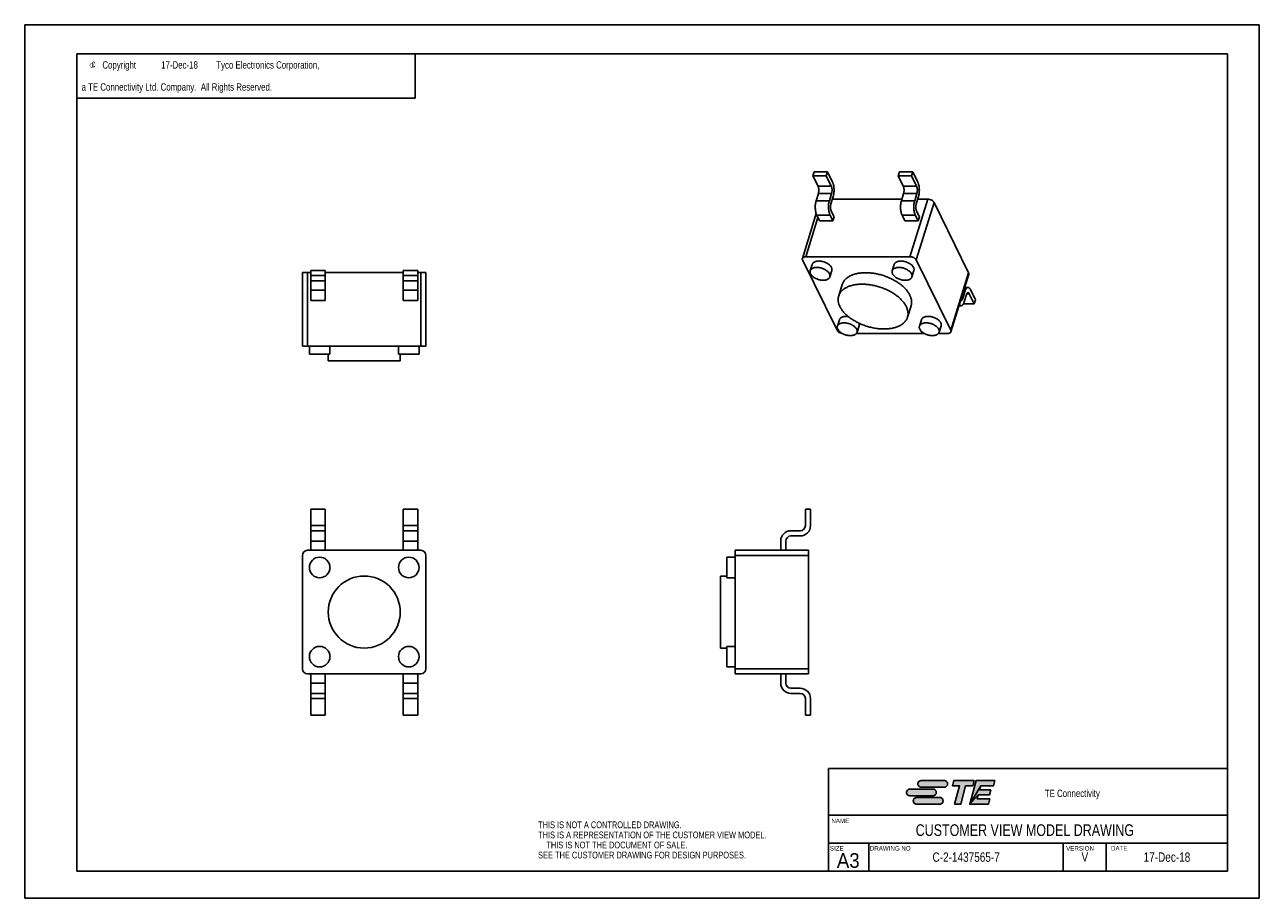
# Model space of a CAD drawing. Extents: x 0 to 420, y 0 to 297.
import ezdxf
from ezdxf.enums import TextEntityAlignment as Align

# ---------------------------------------------------------------- set-up
doc = ezdxf.new("R2010")
doc.units = 0
doc.header["$LTSCALE"] = 23.1
doc.layers.get('0').update_dxf_attribs({"linetype": 'CONTINUOUS'})
doc.layers.add('DRAFT_ENTITY', color=7, linetype='CONTINUOUS')
doc.styles.get("Standard").update_dxf_attribs({"font": 'txt', "width": 0.95})
doc.styles.add('TEXTSTYLE_1', font='gdt', dxfattribs={"width": 0.8})
doc.styles.add('TEXTSTYLE_2', font='txt', dxfattribs={"width": 0.8})

# ---------------------------------------------------------------- blocks, each defined once
blk = doc.blocks.new('TE_CONNECTIVITY_BL0', base_point=(315, 36))
at = {"linetype": 'CONTINUOUS'}
for points in [[(304.83, 40.02), (304.98, 40.02), (312.83, 40.02), (312.98, 40.02), (313.13, 39.99), (313.27, 39.94), (313.4, 39.87), (313.52, 39.79), (313.64, 39.69), (313.73, 39.58), (313.82, 39.45), (313.88, 39.32), (313.93, 39.18), (313.96, 39.03), (313.97, 38.88), (313.96, 38.74), (313.93, 38.59), (313.88, 38.45), (313.82, 38.31), (313.73, 38.19), (313.64, 38.08), (313.52, 37.98), (313.4, 37.9), (313.27, 37.83), (313.13, 37.78), (312.98, 37.75), (304.98, 37.74), (304.83, 37.75), (304.69, 37.78), (304.54, 37.83), (304.41, 37.9), (304.29, 37.98), (304.17, 38.08), (304.08, 38.19), (303.99, 38.31), (303.93, 38.45), (303.88, 38.59), (303.85, 38.74), (303.84, 38.88), (303.85, 39.03), (303.88, 39.18), (303.93, 39.32), (303.99, 39.45), (304.08, 39.58), (304.17, 39.69), (304.29, 39.79), (304.41, 39.87), (304.54, 39.94), (304.69, 39.99)], [(315.59, 38.22), (316.08, 40.02), (322.98, 40.02), (322.5, 38.22), (320.09, 38.22), (318.41, 31.98), (316.33, 31.98), (318.01, 38.22)], [(330.01, 40.02), (329.52, 38.22), (325.21, 38.22), (321.49, 31.98), (323.64, 40.02)], [(328.69, 36.83), (328.26, 35.22), (324.4, 35.22), (321.49, 31.98), (325.21, 38.22), (324.84, 36.83)], [(300.98, 37.13), (301.13, 37.14), (308.98, 37.14), (309.13, 37.13), (309.28, 37.1), (309.42, 37.05), (309.55, 36.99), (309.68, 36.9), (309.79, 36.81), (309.89, 36.69), (309.97, 36.57), (310.04, 36.44), (310.08, 36.3), (310.11, 36.15), (310.12, 36), (310.11, 35.85), (310.08, 35.7), (310.04, 35.56), (309.97, 35.43), (309.89, 35.31), (309.79, 35.19), (309.68, 35.1), (309.55, 35.01), (309.42, 34.95), (309.28, 34.9), (309.13, 34.87), (301.13, 34.86), (300.98, 34.87), (300.84, 34.9), (300.7, 34.95), (300.56, 35.01), (300.44, 35.1), (300.33, 35.19), (300.23, 35.31), (300.15, 35.43), (300.08, 35.56), (300.03, 35.7), (300, 35.85), (299.99, 36), (300, 36.15), (300.03, 36.3), (300.08, 36.44), (300.15, 36.57), (300.23, 36.69), (300.33, 36.81), (300.44, 36.9), (300.56, 36.99), (300.7, 37.05), (300.84, 37.1)], [(303.3, 34.25), (303.44, 34.26), (311.29, 34.26), (311.44, 34.25), (311.59, 34.22), (311.73, 34.17), (311.86, 34.1), (311.99, 34.02), (312.1, 33.92), (312.2, 33.81), (312.28, 33.69), (312.35, 33.55), (312.39, 33.41), (312.42, 33.26), (312.43, 33.12), (312.42, 32.97), (312.39, 32.82), (312.35, 32.68), (312.28, 32.55), (312.2, 32.42), (312.1, 32.31), (311.99, 32.21), (311.86, 32.13), (311.73, 32.06), (311.59, 32.01), (311.44, 31.98), (303.44, 31.98), (303.3, 31.98), (303.15, 32.01), (303.01, 32.06), (302.87, 32.13), (302.75, 32.21), (302.64, 32.31), (302.54, 32.42), (302.46, 32.55), (302.39, 32.68), (302.34, 32.82), (302.31, 32.97), (302.3, 33.12), (302.31, 33.26), (302.34, 33.41), (302.39, 33.55), (302.46, 33.69), (302.54, 33.81), (302.64, 33.92), (302.75, 34.02), (302.87, 34.1), (303.01, 34.17), (303.15, 34.22)], [(328.33, 33.78), (327.85, 31.98), (321.49, 31.98), (324.4, 35.22), (324.02, 33.78)]]:
    blk.add_hatch(color=2, dxfattribs=at).paths.add_polyline_path(points)
at = {"color": 2, "linetype": 'CONTINUOUS'}
for p, q in [((312.83, 40.02), (304.98, 40.02)), ((316.08, 40.02), (315.59, 38.22)), ((315.59, 38.22), (318.01, 38.22)), ((322.98, 40.02), (316.08, 40.02)), ((318.01, 38.22), (316.33, 31.98)), ((318.41, 31.98), (320.09, 38.22)), ((320.09, 38.22), (322.5, 38.22)), ((323.64, 40.02), (321.49, 31.98)), ((322.5, 38.22), (322.98, 40.02)), ((330.01, 40.02), (323.64, 40.02)), ((324.84, 36.83), (325.21, 38.22)), ((325.21, 38.22), (329.52, 38.22)), ((329.52, 38.22), (330.01, 40.02)), ((308.98, 37.14), (301.13, 37.14)), ((301.13, 34.86), (308.98, 34.86)), ((311.29, 34.26), (303.44, 34.26)), ((304.98, 37.74), (312.83, 37.74)), ((324.02, 33.78), (324.4, 35.22)), ((328.33, 33.78), (324.02, 33.78)), ((324.4, 35.22), (328.26, 35.22)), ((328.69, 36.83), (324.84, 36.83)), ((327.85, 31.98), (328.33, 33.78)), ((328.26, 35.22), (328.69, 36.83)), ((303.44, 31.98), (311.29, 31.98)), ((316.33, 31.98), (318.41, 31.98)), ((321.49, 31.98), (327.85, 31.98))]:
    blk.add_line(p, q, dxfattribs=at)
for points in [[(304.83, 40.02), (304.98, 40.02), (312.83, 40.02), (312.98, 40.02), (313.13, 39.99), (313.27, 39.94), (313.4, 39.87), (313.52, 39.79), (313.64, 39.69), (313.73, 39.58), (313.82, 39.45), (313.88, 39.32), (313.93, 39.18), (313.96, 39.03), (313.97, 38.88), (313.96, 38.74), (313.93, 38.59), (313.88, 38.45), (313.82, 38.31), (313.73, 38.19), (313.64, 38.08), (313.52, 37.98), (313.4, 37.9), (313.27, 37.83), (313.13, 37.78), (312.98, 37.75), (304.98, 37.74), (304.83, 37.75), (304.69, 37.78), (304.54, 37.83), (304.41, 37.9), (304.29, 37.98), (304.17, 38.08), (304.08, 38.19), (303.99, 38.31), (303.93, 38.45), (303.88, 38.59), (303.85, 38.74), (303.84, 38.88), (303.85, 39.03), (303.88, 39.18), (303.93, 39.32), (303.99, 39.45), (304.08, 39.58), (304.17, 39.69), (304.29, 39.79), (304.41, 39.87), (304.54, 39.94), (304.69, 39.99), (304.83, 40.02)], [(315.59, 38.22), (316.08, 40.02), (322.98, 40.02), (322.5, 38.22), (320.09, 38.22), (318.41, 31.98), (316.33, 31.98), (318.01, 38.22), (315.59, 38.22)], [(330.01, 40.02), (329.52, 38.22), (325.21, 38.22), (321.49, 31.98), (323.64, 40.02), (330.01, 40.02)], [(328.69, 36.83), (328.26, 35.22), (324.4, 35.22), (321.49, 31.98), (325.21, 38.22), (324.84, 36.83), (328.69, 36.83)], [(300.98, 37.13), (301.13, 37.14), (308.98, 37.14), (309.13, 37.13), (309.28, 37.1), (309.42, 37.05), (309.55, 36.99), (309.68, 36.9), (309.79, 36.81), (309.89, 36.69), (309.97, 36.57), (310.04, 36.44), (310.08, 36.3), (310.11, 36.15), (310.12, 36), (310.11, 35.85), (310.08, 35.7), (310.04, 35.56), (309.97, 35.43), (309.89, 35.31), (309.79, 35.19), (309.68, 35.1), (309.55, 35.01), (309.42, 34.95), (309.28, 34.9), (309.13, 34.87), (301.13, 34.86), (300.98, 34.87), (300.84, 34.9), (300.7, 34.95), (300.56, 35.01), (300.44, 35.1), (300.33, 35.19), (300.23, 35.31), (300.15, 35.43), (300.08, 35.56), (300.03, 35.7), (300, 35.85), (299.99, 36), (300, 36.15), (300.03, 36.3), (300.08, 36.44), (300.15, 36.57), (300.23, 36.69), (300.33, 36.81), (300.44, 36.9), (300.56, 36.99), (300.7, 37.05), (300.84, 37.1), (300.98, 37.13)], [(303.3, 34.25), (303.44, 34.26), (311.29, 34.26), (311.44, 34.25), (311.59, 34.22), (311.73, 34.17), (311.86, 34.1), (311.99, 34.02), (312.1, 33.92), (312.2, 33.81), (312.28, 33.69), (312.35, 33.55), (312.39, 33.41), (312.42, 33.26), (312.43, 33.12), (312.42, 32.97), (312.39, 32.82), (312.35, 32.68), (312.28, 32.55), (312.2, 32.42), (312.1, 32.31), (311.99, 32.21), (311.86, 32.13), (311.73, 32.06), (311.59, 32.01), (311.44, 31.98), (303.44, 31.98), (303.3, 31.98), (303.15, 32.01), (303.01, 32.06), (302.87, 32.13), (302.75, 32.21), (302.64, 32.31), (302.54, 32.42), (302.46, 32.55), (302.39, 32.68), (302.34, 32.82), (302.31, 32.97), (302.3, 33.12), (302.31, 33.26), (302.34, 33.41), (302.39, 33.55), (302.46, 33.69), (302.54, 33.81), (302.64, 33.92), (302.75, 34.02), (302.87, 34.1), (303.01, 34.17), (303.15, 34.22), (303.3, 34.25)], [(328.33, 33.78), (327.85, 31.98), (321.49, 31.98), (324.4, 35.22), (324.02, 33.78), (328.33, 33.78)]]:
    blk.add_lwpolyline(points, dxfattribs=at)
for centre, start, end in [((304.98, 38.88), 90, 270), ((312.83, 38.88), 270, 90), ((301.13, 36), 90, 270), ((303.44, 33.12), 90, 270), ((308.98, 36), 270, 90), ((311.29, 33.12), 270, 90)]:
    blk.add_arc(centre, 1.14, start, end, dxfattribs=at)
for points in [[(309.13, 34.87), (308.98, 34.86), (301.13, 34.86)], [(312.98, 37.75), (312.83, 37.74), (304.98, 37.74)], [(311.44, 31.98), (311.29, 31.98), (303.44, 31.98)]]:
    blk.add_solid(points, dxfattribs=at)

msp = doc.modelspace()

# ---------------------------------------------------------------- linework, layer by layer
at = {"color": 7, "linetype": 'CONTINUOUS'}
for p, q in [((0, 0), (0, 297)), ((0, 297), (420, 297)), ((420, 0), (420, 297)), ((17.78, 9.23), (17.78, 287.08)), ((17.78, 287.08), (409.21, 287.08)), ((409.21, 287.08), (409.21, 9.23)), ((268.6, 246.95), (268.17, 245.58)), ((268.17, 245.58), (269.88, 242.1)), ((268.17, 245.58), (272.69, 245.58)), ((268.6, 246.95), (273.11, 246.95)), ((273.11, 246.95), (272.69, 245.58)), ((272.69, 245.58), (274.4, 242.1)), ((274.82, 243.47), (273.11, 246.95)), ((297.61, 246.95), (297.19, 245.58)), ((297.19, 245.58), (298.9, 242.1)), ((297.19, 245.58), (301.7, 245.58)), ((297.61, 246.95), (302.13, 246.95)), ((302.13, 246.95), (301.7, 245.58)), ((301.7, 245.58), (303.41, 242.1)), ((303.83, 243.47), (302.13, 246.95)), ((269.99, 239.64), (269.23, 237.17)), ((269.88, 242.1), (274.4, 242.1)), ((269.99, 239.64), (274.51, 239.64)), ((274.51, 239.64), (273.74, 237.17)), ((299.01, 239.64), (298.24, 237.17)), ((298.9, 242.1), (303.41, 242.1)), ((299.01, 239.64), (303.52, 239.64)), ((303.52, 239.64), (302.76, 237.17)), ((269.23, 237.17), (273.74, 237.17)), ((274.28, 236.08), (275.04, 238.55)), ((274.78, 237.7), (298.41, 237.7)), ((298.24, 237.17), (302.76, 237.17)), ((307.19, 237.7), (301.14, 218.12)), ((303.29, 236.08), (304.05, 238.55)), ((309.34, 236.61), (303.29, 217.03)), ((303.79, 237.7), (307.19, 237.7)), ((321.08, 212.68), (309.34, 236.61)), ((264.55, 217.55), (269.25, 232.77)), ((265.68, 218.12), (269.82, 231.5)), ((269.45, 232.25), (270.41, 230.29)), ((269.45, 232.25), (273.96, 232.25)), ((273.96, 232.25), (274.93, 230.29)), ((275.35, 231.66), (274.39, 233.62)), ((275.35, 231.66), (274.93, 230.29)), ((298.46, 232.25), (299.43, 230.29)), ((298.46, 232.25), (302.98, 232.25)), ((302.98, 232.25), (303.94, 230.29)), ((304.36, 231.66), (303.4, 233.62)), ((304.36, 231.66), (303.94, 230.29)), ((270.41, 230.29), (274.93, 230.29)), ((299.43, 230.29), (303.94, 230.29)), ((264.61, 217.03), (276.35, 193.1)), ((265.68, 218.12), (301.14, 218.12)), ((267.89, 215.52), (267.22, 213.33)), ((295.81, 215.52), (295.13, 213.33)), ((303.29, 217.03), (315.03, 193.1)), ((94.5, 187.75), (94.5, 212.74)), ((94.5, 212.74), (97.3, 212.74)), ((96.25, 187.75), (96.25, 212.74)), ((97.3, 213.44), (97.3, 203.29)), ((97.3, 213.44), (102.2, 213.44)), ((97.3, 211.69), (102.2, 211.69)), ((102.2, 213.44), (102.2, 203.29)), ((102.2, 212.74), (128.8, 212.74)), ((128.8, 213.44), (128.8, 203.29)), ((128.8, 213.44), (133.7, 213.44)), ((128.8, 211.69), (133.7, 211.69)), ((133.7, 213.44), (133.7, 203.29)), ((133.7, 212.74), (136.5, 212.74)), ((134.75, 212.74), (134.75, 187.75)), ((136.5, 212.74), (136.5, 187.75)), ((274.58, 213.45), (273.9, 211.26)), ((302.5, 213.45), (301.82, 211.26)), ((315.03, 193.1), (321.08, 212.68)), ((315.09, 192.58), (321.14, 212.16)), ((97.3, 209.94), (102.2, 209.94)), ((97.3, 206.79), (102.2, 206.79)), ((128.8, 209.94), (133.7, 209.94)), ((128.8, 206.79), (133.7, 206.79)), ((278.12, 208.68), (276.91, 204.79)), ((319.85, 206.35), (319.09, 203.88)), ((319.35, 206.35), (319.85, 206.35)), ((319.76, 207.67), (320.92, 207.67)), ((323.48, 203.43), (321.77, 206.92)), ((97.3, 203.29), (102.2, 203.29)), ((128.8, 203.29), (133.7, 203.29)), ((318.59, 203.88), (319.09, 203.88)), ((319.3, 202.06), (323.05, 202.06)), ((319.63, 202.79), (320.39, 205.26)), ((320.51, 205.54), (321.35, 205.54)), ((321.35, 205.54), (323.05, 202.06)), ((323.05, 202.06), (323.48, 203.43)), ((301.52, 201.45), (300.32, 197.56)), ((317.84, 201.47), (318.56, 201.47)), ((277.14, 196.68), (276.46, 194.49)), ((283.83, 194.61), (283.15, 192.42)), ((305.06, 196.68), (304.38, 194.49)), ((311.75, 194.61), (311.07, 192.42)), ((282.91, 192.01), (306.03, 192.01)), ((310.83, 192.01), (313.96, 192.01)), ((94.5, 187.75), (136.5, 187.75)), ((96.84, 187.75), (96.84, 184.95)), ((103.84, 184.95), (96.84, 184.95)), ((103.25, 184.95), (103.25, 182.78)), ((103.84, 187.75), (103.84, 184.95)), ((127.16, 187.75), (127.16, 184.95)), ((134.16, 184.95), (127.16, 184.95)), ((127.75, 184.95), (127.75, 182.78)), ((134.16, 187.75), (134.16, 184.95)), ((103.25, 182.78), (127.75, 182.78)), ((97.3, 132.31), (97.3, 118.31)), ((97.3, 132.31), (102.2, 132.31)), ((102.2, 132.31), (102.2, 118.31)), ((128.8, 132.31), (128.8, 118.31)), ((128.8, 132.31), (133.7, 132.31)), ((133.7, 132.31), (133.7, 118.31)), ((265.58, 132.31), (265.58, 126.71)), ((267.33, 132.31), (265.58, 132.31)), ((267.33, 126.71), (267.33, 132.31)), ((97.3, 126.71), (102.2, 126.71)), ((128.8, 126.71), (133.7, 126.71)), ((97.3, 124.96), (102.2, 124.96)), ((128.8, 124.96), (133.7, 124.96)), ((263.83, 124.96), (260.68, 124.96)), ((260.68, 123.21), (263.83, 123.21)), ((96.25, 118.31), (134.75, 118.31)), ((97.3, 121.46), (102.2, 121.46)), ((128.8, 121.46), (133.7, 121.46)), ((241.64, 76.31), (241.64, 118.31)), ((266.63, 118.31), (241.64, 118.31)), ((257.18, 121.46), (257.18, 118.31)), ((258.93, 118.31), (258.93, 121.46)), ((266.63, 76.31), (266.63, 118.31)), ((94.5, 116.56), (94.5, 78.06)), ((136.5, 116.56), (136.5, 78.06)), ((238.84, 108.97), (238.84, 115.97)), ((241.64, 115.97), (238.84, 115.97)), ((266.63, 116.56), (241.64, 116.56)), ((236.67, 109.56), (236.67, 85.06)), ((238.84, 109.56), (236.67, 109.56)), ((241.64, 108.97), (238.84, 108.97)), ((238.84, 85.06), (236.67, 85.06)), ((238.84, 78.66), (238.84, 85.66)), ((241.64, 85.66), (238.84, 85.66)), ((96.25, 76.31), (134.75, 76.31)), ((97.3, 76.31), (97.3, 62.31)), ((102.2, 76.31), (102.2, 62.31)), ((128.8, 76.31), (128.8, 62.31)), ((133.7, 76.31), (133.7, 62.31)), ((241.64, 78.66), (238.84, 78.66)), ((241.64, 78.06), (266.63, 78.06)), ((241.64, 76.31), (266.63, 76.31)), ((257.18, 76.31), (257.18, 73.16)), ((258.93, 73.16), (258.93, 76.31)), ((97.3, 73.16), (102.2, 73.16)), ((128.8, 73.16), (133.7, 73.16)), ((263.83, 71.41), (260.68, 71.41)), ((97.3, 69.66), (102.2, 69.66)), ((97.3, 67.91), (102.2, 67.91)), ((128.8, 69.66), (133.7, 69.66)), ((128.8, 67.91), (133.7, 67.91)), ((260.68, 69.66), (263.83, 69.66)), ((265.58, 67.91), (265.58, 62.31)), ((267.33, 62.31), (267.33, 67.91)), ((97.3, 62.31), (102.2, 62.31)), ((128.8, 62.31), (133.7, 62.31)), ((265.58, 62.31), (267.33, 62.31)), ((409.21, 44.16), (273.44, 44.16)), ((273.44, 44.16), (273.44, 9.23)), ((409.21, 18.76), (273.44, 18.76)), ((287.21, 18.76), (287.21, 9.23)), ((353.33, 18.76), (353.33, 9.23)), ((367.96, 9.23), (367.96, 18.76)), ((409.21, 9.23), (17.78, 9.23)), ((30.48, 9.23), (17.78, 9.23)), ((0, 0), (420, 0))]:
    msp.add_line(p, q, dxfattribs=at)
at = {"color": 2, "linetype": 'CONTINUOUS'}
for p, q in [((17.78, 287.08), (132.78, 287.08)), ((17.78, 287.08), (17.78, 272.08)), ((132.78, 287.08), (132.78, 272.08)), ((17.78, 272.08), (132.78, 272.08)), ((287.21, 18.76), (409.21, 18.76)), ((287.21, 18.76), (287.21, 9.23)), ((353.33, 18.76), (353.33, 9.23)), ((367.96, 18.76), (367.96, 9.23)), ((409.21, 18.76), (409.21, 9.23)), ((287.21, 9.23), (409.21, 9.23))]:
    msp.add_line(p, q, dxfattribs=at)
at = {"color": 7, "linetype": 'CONTINUOUS'}
for centre, radius in [((100.34, 112.47), 3.5), ((130.66, 112.47), 3.5), ((115.5, 97.31), 12.25), ((100.34, 82.16), 3.5), ((130.66, 82.16), 3.5)]:
    msp.add_circle(centre, radius, dxfattribs=at)
for centre, radius, start, end in [((263.83, 126.71), 3.5, 270, 360), ((263.83, 126.71), 1.75, 270, 360), ((260.68, 121.46), 3.5, 90, 180), ((260.68, 121.46), 1.75, 90, 180), ((96.25, 116.56), 1.75, 90, 180), ((134.75, 116.56), 1.75, 0, 90), ((96.25, 78.06), 1.75, 180, 270), ((134.75, 78.06), 1.75, 270, 360), ((260.68, 73.16), 3.5, 180, 270), ((260.68, 73.16), 1.75, 180, 270), ((263.83, 67.91), 3.5, 0, 90), ((263.83, 67.91), 1.75, 0, 90)]:
    msp.add_arc(centre, radius, start, end, dxfattribs=at)
for points, knots in [([(269.88, 242.1), (269.9, 242.06), (269.94, 241.98), (270, 241.81), (270.06, 241.57), (270.11, 241.25), (270.14, 240.92), (270.14, 240.58), (270.12, 240.25), (270.07, 239.93), (270.02, 239.73), (269.99, 239.64)], [0, 0, 0, 0, 0.049329, 0.10258, 0.219221, 0.346545, 0.480788, 0.617622, 0.752589, 0.881487, 1, 1, 1, 1]), ([(274.4, 242.1), (274.41, 242.06), (274.45, 241.98), (274.51, 241.81), (274.57, 241.57), (274.63, 241.25), (274.65, 240.92), (274.66, 240.58), (274.63, 240.25), (274.59, 239.93), (274.54, 239.73), (274.51, 239.64)], [0, 0, 0, 0, 0.049329, 0.10258, 0.219221, 0.346545, 0.480788, 0.617622, 0.752589, 0.881487, 1, 1, 1, 1]), ([(275.04, 238.55), (275.07, 238.64), (275.12, 238.83), (275.21, 239.24), (275.29, 239.77), (275.34, 240.44), (275.34, 241.12), (275.28, 241.79), (275.19, 242.32), (275.1, 242.71), (275.02, 242.98), (274.93, 243.23), (274.86, 243.39), (274.82, 243.47)], [0, 0, 0, 0, 0.057773, 0.118617, 0.247407, 0.382377, 0.519212, 0.653449, 0.780774, 0.840625, 0.897367, 0.950615, 1, 1, 1, 1]), ([(298.9, 242.1), (298.91, 242.06), (298.95, 241.98), (299.01, 241.81), (299.08, 241.57), (299.13, 241.25), (299.15, 240.92), (299.16, 240.58), (299.13, 240.25), (299.09, 239.93), (299.04, 239.73), (299.01, 239.64)], [0, 0, 0, 0, 0.049329, 0.10258, 0.219221, 0.346545, 0.480788, 0.617622, 0.752589, 0.881487, 1, 1, 1, 1]), ([(303.41, 242.1), (303.43, 242.06), (303.46, 241.98), (303.52, 241.81), (303.59, 241.57), (303.64, 241.25), (303.67, 240.92), (303.67, 240.58), (303.65, 240.25), (303.6, 239.93), (303.55, 239.73), (303.52, 239.64)], [0, 0, 0, 0, 0.049329, 0.10258, 0.219221, 0.346545, 0.480788, 0.617622, 0.752589, 0.881487, 1, 1, 1, 1]), ([(304.05, 238.55), (304.08, 238.64), (304.14, 238.83), (304.23, 239.24), (304.31, 239.77), (304.35, 240.44), (304.35, 241.12), (304.29, 241.79), (304.19, 242.41), (304.06, 242.89), (303.94, 243.23), (303.87, 243.39), (303.83, 243.47)], [0, 0, 0, 0, 0.057749, 0.118599, 0.24743, 0.382388, 0.519233, 0.653479, 0.780794, 0.897382, 0.950634, 1, 1, 1, 1]), ([(269.23, 237.17), (269.2, 237.08), (269.15, 236.89), (269.06, 236.48), (268.98, 235.95), (268.93, 235.28), (268.94, 234.6), (268.99, 233.93), (269.08, 233.4), (269.17, 233.01), (269.25, 232.73), (269.35, 232.48), (269.41, 232.33), (269.45, 232.25)], [0, 0, 0, 0, 0.057773, 0.118617, 0.247407, 0.382377, 0.519212, 0.653449, 0.780774, 0.840625, 0.897367, 0.950615, 1, 1, 1, 1]), ([(273.74, 237.17), (273.72, 237.08), (273.66, 236.89), (273.57, 236.48), (273.49, 235.95), (273.44, 235.28), (273.45, 234.6), (273.5, 233.93), (273.59, 233.4), (273.69, 233.01), (273.77, 232.73), (273.86, 232.48), (273.93, 232.33), (273.96, 232.25)], [0, 0, 0, 0, 0.057773, 0.118617, 0.247407, 0.382377, 0.519212, 0.653449, 0.780774, 0.840625, 0.897367, 0.950615, 1, 1, 1, 1]), ([(274.39, 233.62), (274.37, 233.66), (274.34, 233.74), (274.27, 233.91), (274.21, 234.15), (274.16, 234.46), (274.13, 234.8), (274.13, 235.14), (274.15, 235.47), (274.2, 235.79), (274.25, 235.99), (274.28, 236.08)], [0, 0, 0, 0, 0.049329, 0.10258, 0.219221, 0.346545, 0.480788, 0.617622, 0.752589, 0.881487, 1, 1, 1, 1]), ([(298.24, 237.17), (298.22, 237.08), (298.16, 236.89), (298.07, 236.48), (297.99, 235.95), (297.94, 235.28), (297.95, 234.6), (298, 233.93), (298.11, 233.31), (298.23, 232.83), (298.36, 232.48), (298.43, 232.33), (298.46, 232.25)], [0, 0, 0, 0, 0.057749, 0.118599, 0.24743, 0.382388, 0.519233, 0.653479, 0.780794, 0.897382, 0.950634, 1, 1, 1, 1]), ([(302.76, 237.17), (302.73, 237.08), (302.68, 236.89), (302.59, 236.48), (302.5, 235.95), (302.46, 235.28), (302.46, 234.6), (302.52, 233.93), (302.62, 233.31), (302.75, 232.83), (302.87, 232.48), (302.94, 232.33), (302.98, 232.25)], [0, 0, 0, 0, 0.057749, 0.118599, 0.24743, 0.382388, 0.519233, 0.653479, 0.780794, 0.897382, 0.950634, 1, 1, 1, 1]), ([(303.4, 233.62), (303.38, 233.66), (303.35, 233.74), (303.29, 233.91), (303.22, 234.15), (303.17, 234.46), (303.14, 234.8), (303.14, 235.14), (303.16, 235.47), (303.21, 235.79), (303.26, 235.99), (303.29, 236.08)], [0, 0, 0, 0, 0.049329, 0.10258, 0.219221, 0.346545, 0.480788, 0.617622, 0.752589, 0.881487, 1, 1, 1, 1]), ([(307.19, 237.7), (307.3, 237.7), (307.52, 237.68), (307.85, 237.62), (308.18, 237.52), (308.49, 237.39), (308.77, 237.22), (309.01, 237.04), (309.2, 236.83), (309.3, 236.68), (309.34, 236.61)], [0, 0, 0, 0, 0.12963, 0.264566, 0.40125, 0.536279, 0.666228, 0.788105, 0.89977, 1, 1, 1, 1]), ([(264.55, 217.55), (264.53, 217.51), (264.52, 217.43), (264.52, 217.3), (264.55, 217.16), (264.58, 217.08), (264.61, 217.03)], [0, 0, 0, 0, 0.233653, 0.474508, 0.728701, 1, 1, 1, 1]), ([(265.68, 218.12), (265.61, 218.12), (265.48, 218.11), (265.28, 218.09), (265.1, 218.04), (264.93, 217.97), (264.8, 217.89), (264.68, 217.79), (264.6, 217.68), (264.56, 217.59), (264.55, 217.55)], [0, 0, 0, 0, 0.155715, 0.303229, 0.44114, 0.569082, 0.687374, 0.797119, 0.90034, 1, 1, 1, 1]), ([(273.78, 212.29), (273.72, 212.42), (273.57, 212.67), (273.26, 213.02), (272.88, 213.35), (272.45, 213.64), (271.96, 213.91), (271.43, 214.13), (270.88, 214.3), (270.32, 214.41), (269.77, 214.47), (269.24, 214.47), (268.74, 214.42), (268.29, 214.3), (267.91, 214.13), (267.63, 213.94), (267.46, 213.77), (267.36, 213.63), (267.27, 213.48), (267.23, 213.38), (267.22, 213.33)], [0, 0, 0, 0, 0.054332, 0.113958, 0.178523, 0.24735, 0.319413, 0.393495, 0.468267, 0.54236, 0.61444, 0.683292, 0.747899, 0.807543, 0.861923, 0.911311, 0.934453, 0.956783, 0.978539, 1, 1, 1, 1]), ([(274.46, 214.49), (274.4, 214.61), (274.24, 214.86), (273.94, 215.21), (273.56, 215.54), (273.12, 215.84), (272.63, 216.1), (272.11, 216.32), (271.56, 216.49), (271, 216.61), (270.45, 216.67), (269.92, 216.67), (269.42, 216.61), (268.97, 216.49), (268.58, 216.33), (268.31, 216.14), (268.14, 215.96), (268.03, 215.83), (267.95, 215.68), (267.91, 215.57), (267.89, 215.52)], [0, 0, 0, 0, 0.054336, 0.113954, 0.178521, 0.247346, 0.319407, 0.393489, 0.46826, 0.542352, 0.614433, 0.683286, 0.747893, 0.807537, 0.86192, 0.91131, 0.934453, 0.956782, 0.978539, 1, 1, 1, 1]), ([(274.58, 213.45), (274.61, 213.53), (274.64, 213.7), (274.63, 213.96), (274.57, 214.23), (274.5, 214.4), (274.46, 214.49)], [0, 0, 0, 0, 0.233674, 0.474444, 0.728537, 1, 1, 1, 1]), ([(301.7, 212.29), (301.64, 212.42), (301.48, 212.67), (301.18, 213.02), (300.8, 213.35), (300.36, 213.64), (299.87, 213.91), (299.35, 214.13), (298.8, 214.3), (298.24, 214.41), (297.69, 214.47), (297.16, 214.47), (296.66, 214.42), (296.21, 214.3), (295.82, 214.13), (295.55, 213.94), (295.38, 213.77), (295.27, 213.63), (295.19, 213.48), (295.15, 213.38), (295.13, 213.33)], [0, 0, 0, 0, 0.054332, 0.113958, 0.178523, 0.24735, 0.319413, 0.393495, 0.468267, 0.54236, 0.61444, 0.683292, 0.747899, 0.807543, 0.861923, 0.911311, 0.934453, 0.956783, 0.978539, 1, 1, 1, 1]), ([(302.38, 214.49), (302.32, 214.61), (302.16, 214.86), (301.86, 215.21), (301.48, 215.54), (301.04, 215.84), (300.55, 216.1), (300.02, 216.32), (299.47, 216.49), (298.92, 216.61), (298.36, 216.67), (297.83, 216.67), (297.34, 216.61), (296.89, 216.49), (296.5, 216.33), (296.23, 216.14), (296.06, 215.96), (295.95, 215.83), (295.87, 215.68), (295.83, 215.57), (295.81, 215.52)], [0, 0, 0, 0, 0.054336, 0.113954, 0.178521, 0.247346, 0.319407, 0.393489, 0.46826, 0.542352, 0.614433, 0.683286, 0.747893, 0.807537, 0.86192, 0.91131, 0.934453, 0.956782, 0.978539, 1, 1, 1, 1]), ([(303.29, 217.03), (303.25, 217.11), (303.16, 217.26), (302.96, 217.46), (302.72, 217.65), (302.44, 217.81), (302.13, 217.94), (301.8, 218.04), (301.47, 218.11), (301.25, 218.12), (301.14, 218.12)], [0, 0, 0, 0, 0.10023, 0.211895, 0.333772, 0.463721, 0.59875, 0.735434, 0.87037, 1, 1, 1, 1]), ([(302.5, 213.45), (302.52, 213.53), (302.56, 213.7), (302.55, 213.96), (302.49, 214.23), (302.42, 214.4), (302.38, 214.49)], [0, 0, 0, 0, 0.233674, 0.474444, 0.728537, 1, 1, 1, 1]), ([(267.22, 213.33), (267.19, 213.25), (267.16, 213.08), (267.17, 212.82), (267.22, 212.55), (267.29, 212.38), (267.34, 212.29)], [0, 0, 0, 0, 0.233661, 0.47445, 0.728579, 1, 1, 1, 1]), ([(267.34, 212.29), (267.4, 212.17), (267.56, 211.92), (267.86, 211.57), (268.24, 211.24), (268.68, 210.95), (269.16, 210.68), (269.69, 210.46), (270.24, 210.29), (270.8, 210.18), (271.35, 210.12), (271.88, 210.12), (272.38, 210.17), (272.83, 210.29), (273.21, 210.46), (273.49, 210.64), (273.66, 210.82), (273.76, 210.96), (273.85, 211.1), (273.89, 211.21), (273.9, 211.26)], [0, 0, 0, 0, 0.054332, 0.113958, 0.178523, 0.24735, 0.319413, 0.393495, 0.468267, 0.54236, 0.61444, 0.683292, 0.747899, 0.807543, 0.861923, 0.911311, 0.934453, 0.956783, 0.978539, 1, 1, 1, 1]), ([(273.9, 211.26), (273.93, 211.34), (273.96, 211.51), (273.96, 211.77), (273.9, 212.03), (273.83, 212.21), (273.78, 212.29)], [0, 0, 0, 0, 0.233661, 0.47445, 0.728579, 1, 1, 1, 1]), ([(286.08, 212.68), (285.59, 212.68), (284.63, 212.64), (283.24, 212.44), (281.97, 212.11), (280.84, 211.65), (279.87, 211.07), (279.2, 210.48), (278.76, 209.96), (278.49, 209.56), (278.27, 209.13), (278.16, 208.83), (278.12, 208.68)], [0, 0, 0, 0, 0.155805, 0.30314, 0.440978, 0.568908, 0.687166, 0.796858, 0.849169, 0.900192, 0.950323, 1, 1, 1, 1]), ([(301.52, 201.45), (301.57, 201.6), (301.64, 201.89), (301.7, 202.35), (301.71, 202.81), (301.67, 203.29), (301.58, 203.77), (301.39, 204.43), (301.11, 205.09), (300.74, 205.73), (300.3, 206.39), (299.63, 207.21), (298.68, 208.13), (297.59, 209), (296.37, 209.8), (295.04, 210.53), (293.62, 211.17), (292.15, 211.71), (290.63, 212.14), (289.1, 212.45), (287.58, 212.64), (286.58, 212.68), (286.08, 212.68)], [0, 0, 0, 0, 0.021272, 0.042724, 0.064528, 0.086845, 0.109812, 0.133549, 0.183646, 0.210169, 0.237705, 0.295814, 0.357886, 0.423581, 0.492393, 0.563685, 0.636728, 0.710732, 0.784875, 0.858325, 0.930292, 1, 1, 1, 1]), ([(295.13, 213.33), (295.11, 213.25), (295.08, 213.08), (295.08, 212.82), (295.14, 212.55), (295.21, 212.38), (295.25, 212.29)], [0, 0, 0, 0, 0.233661, 0.47445, 0.728579, 1, 1, 1, 1]), ([(295.25, 212.29), (295.32, 212.17), (295.47, 211.92), (295.78, 211.57), (296.15, 211.24), (296.59, 210.95), (297.08, 210.68), (297.61, 210.46), (298.16, 210.29), (298.72, 210.18), (299.27, 210.12), (299.8, 210.12), (300.3, 210.17), (300.74, 210.29), (301.13, 210.46), (301.4, 210.64), (301.58, 210.82), (301.68, 210.96), (301.76, 211.1), (301.81, 211.21), (301.82, 211.26)], [0, 0, 0, 0, 0.054332, 0.113958, 0.178523, 0.24735, 0.319413, 0.393495, 0.468267, 0.54236, 0.61444, 0.683292, 0.747899, 0.807543, 0.861923, 0.911311, 0.934453, 0.956783, 0.978539, 1, 1, 1, 1]), ([(301.82, 211.26), (301.85, 211.34), (301.88, 211.51), (301.87, 211.77), (301.81, 212.03), (301.74, 212.21), (301.7, 212.29)], [0, 0, 0, 0, 0.233661, 0.47445, 0.728579, 1, 1, 1, 1]), ([(321.08, 212.68), (321.1, 212.63), (321.14, 212.55), (321.17, 212.41), (321.17, 212.28), (321.16, 212.2), (321.14, 212.16)], [0, 0, 0, 0, 0.271299, 0.525492, 0.766347, 1, 1, 1, 1]), ([(284.88, 208.79), (284.39, 208.79), (283.43, 208.75), (282.04, 208.55), (280.77, 208.21), (279.64, 207.75), (278.82, 207.26), (278.25, 206.81), (277.88, 206.45), (277.56, 206.07), (277.29, 205.66), (277.07, 205.24), (276.96, 204.94), (276.91, 204.79)], [0, 0, 0, 0, 0.155779, 0.303101, 0.440919, 0.568834, 0.687079, 0.742942, 0.796884, 0.849188, 0.900205, 0.95033, 1, 1, 1, 1]), ([(284.88, 208.79), (285.37, 208.79), (286.38, 208.74), (287.9, 208.55), (289.43, 208.24), (290.94, 207.81), (292.42, 207.28), (293.84, 206.64), (295.16, 205.91), (296.39, 205.11), (297.48, 204.24), (298.43, 203.31), (299.21, 202.36), (299.83, 201.38), (300.26, 200.39), (300.45, 199.56), (300.51, 198.92), (300.5, 198.45), (300.44, 198), (300.36, 197.7), (300.32, 197.56)], [0, 0, 0, 0, 0.069713, 0.14169, 0.215144, 0.289295, 0.363306, 0.436355, 0.507653, 0.576471, 0.642172, 0.704248, 0.762361, 0.816391, 0.866492, 0.913149, 0.935466, 0.957273, 0.978726, 1, 1, 1, 1]), ([(320.92, 207.67), (320.9, 207.67), (320.85, 207.67), (320.74, 207.65), (320.61, 207.59), (320.46, 207.48), (320.32, 207.32), (320.19, 207.13), (320.06, 206.9), (319.95, 206.64), (319.89, 206.45), (319.85, 206.35)], [0, 0, 0, 0, 0.042654, 0.08605, 0.177619, 0.279394, 0.394258, 0.523708, 0.668243, 0.827455, 1, 1, 1, 1]), ([(320.39, 205.26), (320.4, 205.31), (320.44, 205.41), (320.49, 205.54), (320.55, 205.65), (320.62, 205.75), (320.69, 205.82), (320.77, 205.88), (320.84, 205.92), (320.9, 205.92), (320.92, 205.92)], [0, 0, 0, 0, 0.172456, 0.331724, 0.476447, 0.605967, 0.720844, 0.822587, 0.914133, 1, 1, 1, 1]), ([(321.77, 206.92), (321.74, 206.97), (321.68, 207.08), (321.58, 207.24), (321.48, 207.37), (321.38, 207.48), (321.27, 207.56), (321.15, 207.63), (321.04, 207.67), (320.96, 207.67), (320.92, 207.67)], [0, 0, 0, 0, 0.16373, 0.315244, 0.454383, 0.581399, 0.697355, 0.804006, 0.903817, 1, 1, 1, 1]), ([(320.92, 205.92), (320.94, 205.92), (320.98, 205.92), (321.04, 205.9), (321.09, 205.87), (321.15, 205.83), (321.2, 205.77), (321.27, 205.68), (321.32, 205.6), (321.35, 205.54)], [0, 0, 0, 0, 0.096173, 0.196011, 0.302708, 0.418761, 0.545967, 0.685203, 1, 1, 1, 1]), ([(276.91, 204.79), (276.87, 204.65), (276.79, 204.35), (276.73, 203.9), (276.72, 203.43), (276.78, 202.79), (276.98, 201.96), (277.4, 200.97), (278.02, 199.99), (278.81, 199.03), (279.75, 198.11), (280.85, 197.24), (282.07, 196.44), (283.4, 195.71), (284.81, 195.07), (286.29, 194.53), (287.81, 194.11), (289.33, 193.79), (290.85, 193.6), (291.86, 193.56), (292.35, 193.56)], [0, 0, 0, 0, 0.021274, 0.042727, 0.064534, 0.086851, 0.133508, 0.183609, 0.237639, 0.295752, 0.357828, 0.423529, 0.492347, 0.563645, 0.636694, 0.710705, 0.784856, 0.85831, 0.930287, 1, 1, 1, 1]), ([(317.95, 201.83), (318, 201.78), (318.09, 201.68), (318.24, 201.56), (318.37, 201.5), (318.48, 201.47), (318.53, 201.47), (318.56, 201.47)], [0, 0, 0, 0, 0.292784, 0.551177, 0.782786, 0.89236, 1, 1, 1, 1]), ([(318.56, 203.22), (318.53, 203.22), (318.48, 203.23), (318.42, 203.25), (318.4, 203.27)], [0, 0, 0, 0, 0.48251, 1, 1, 1, 1]), ([(319.09, 203.88), (319.08, 203.83), (319.04, 203.74), (318.99, 203.61), (318.93, 203.49), (318.86, 203.4), (318.79, 203.32), (318.71, 203.26), (318.64, 203.23), (318.58, 203.22), (318.56, 203.22)], [0, 0, 0, 0, 0.172456, 0.331724, 0.476447, 0.605967, 0.720844, 0.822587, 0.914133, 1, 1, 1, 1]), ([(318.56, 201.47), (318.58, 201.47), (318.64, 201.47), (318.74, 201.5), (318.87, 201.56), (319.02, 201.67), (319.16, 201.82), (319.29, 202.01), (319.42, 202.24), (319.53, 202.51), (319.6, 202.7), (319.63, 202.79)], [0, 0, 0, 0, 0.042654, 0.08605, 0.177619, 0.279394, 0.394258, 0.523708, 0.668243, 0.827455, 1, 1, 1, 1]), ([(280.27, 197.75), (280.08, 197.78), (279.72, 197.82), (279.18, 197.83), (278.68, 197.77), (278.23, 197.66), (277.84, 197.49), (277.56, 197.3), (277.39, 197.13), (277.28, 196.99), (277.2, 196.84), (277.16, 196.73), (277.14, 196.68)], [0, 0, 0, 0, 0.157495, 0.308012, 0.449285, 0.579701, 0.698573, 0.806464, 0.856988, 0.905719, 0.953186, 1, 1, 1, 1]), ([(300.32, 197.56), (300.27, 197.41), (300.16, 197.11), (299.94, 196.68), (299.67, 196.28), (299.35, 195.9), (298.98, 195.54), (298.42, 195.09), (297.59, 194.59), (296.46, 194.13), (295.19, 193.8), (293.81, 193.6), (292.85, 193.56), (292.35, 193.56)], [0, 0, 0, 0, 0.04967, 0.099795, 0.150812, 0.203116, 0.257058, 0.312921, 0.431166, 0.559081, 0.696899, 0.844221, 1, 1, 1, 1]), ([(311.62, 195.65), (311.56, 195.77), (311.41, 196.02), (311.1, 196.37), (310.73, 196.7), (310.29, 197), (309.8, 197.26), (309.27, 197.48), (308.72, 197.65), (308.16, 197.76), (307.61, 197.82), (307.08, 197.83), (306.58, 197.77), (306.14, 197.65), (305.75, 197.48), (305.48, 197.3), (305.3, 197.12), (305.2, 196.98), (305.11, 196.84), (305.07, 196.73), (305.06, 196.68)], [0, 0, 0, 0, 0.054336, 0.113954, 0.178521, 0.247346, 0.319407, 0.393489, 0.46826, 0.542352, 0.614433, 0.683286, 0.747893, 0.807537, 0.86192, 0.91131, 0.934453, 0.956782, 0.978539, 1, 1, 1, 1]), ([(276.46, 194.49), (276.44, 194.41), (276.41, 194.24), (276.41, 193.98), (276.47, 193.71), (276.54, 193.54), (276.58, 193.45)], [0, 0, 0, 0, 0.233661, 0.47445, 0.728579, 1, 1, 1, 1]), ([(283.03, 193.45), (282.97, 193.58), (282.81, 193.83), (282.51, 194.18), (282.13, 194.5), (281.69, 194.8), (281.2, 195.07), (280.68, 195.28), (280.13, 195.45), (279.57, 195.57), (279.01, 195.63), (278.48, 195.63), (277.99, 195.58), (277.54, 195.46), (277.15, 195.29), (276.88, 195.1), (276.71, 194.93), (276.6, 194.79), (276.52, 194.64), (276.48, 194.54), (276.46, 194.49)], [0, 0, 0, 0, 0.054332, 0.113958, 0.178523, 0.24735, 0.319413, 0.393495, 0.468267, 0.54236, 0.61444, 0.683292, 0.747899, 0.807543, 0.861923, 0.911311, 0.934453, 0.956783, 0.978539, 1, 1, 1, 1]), ([(276.58, 193.45), (276.64, 193.33), (276.8, 193.08), (277.11, 192.73), (277.48, 192.4), (277.92, 192.1), (278.41, 191.84), (278.94, 191.62), (279.49, 191.45), (280.05, 191.34), (280.6, 191.28), (281.13, 191.27), (281.62, 191.33), (282.07, 191.45), (282.46, 191.62), (282.73, 191.8), (282.9, 191.98), (283.01, 192.12), (283.09, 192.26), (283.13, 192.37), (283.15, 192.42)], [0, 0, 0, 0, 0.054332, 0.113958, 0.178523, 0.24735, 0.319413, 0.393495, 0.468267, 0.54236, 0.61444, 0.683292, 0.747899, 0.807543, 0.861923, 0.911311, 0.934453, 0.956783, 0.978539, 1, 1, 1, 1]), ([(283.15, 192.42), (283.17, 192.5), (283.21, 192.67), (283.2, 192.93), (283.14, 193.19), (283.07, 193.37), (283.03, 193.45)], [0, 0, 0, 0, 0.233661, 0.47445, 0.728579, 1, 1, 1, 1]), ([(283.83, 194.61), (283.85, 194.69), (283.88, 194.85), (283.88, 195.1), (283.83, 195.35), (283.77, 195.52), (283.73, 195.6)], [0, 0, 0, 0, 0.234853, 0.476234, 0.729958, 1, 1, 1, 1]), ([(304.38, 194.49), (304.35, 194.41), (304.32, 194.24), (304.33, 193.98), (304.39, 193.71), (304.46, 193.54), (304.5, 193.45)], [0, 0, 0, 0, 0.233661, 0.47445, 0.728579, 1, 1, 1, 1]), ([(310.95, 193.45), (310.89, 193.58), (310.73, 193.83), (310.42, 194.18), (310.05, 194.5), (309.61, 194.8), (309.12, 195.07), (308.59, 195.28), (308.04, 195.45), (307.48, 195.57), (306.93, 195.63), (306.4, 195.63), (305.91, 195.58), (305.46, 195.46), (305.07, 195.29), (304.8, 195.1), (304.63, 194.93), (304.52, 194.79), (304.44, 194.64), (304.4, 194.54), (304.38, 194.49)], [0, 0, 0, 0, 0.054332, 0.113958, 0.178523, 0.24735, 0.319413, 0.393495, 0.468267, 0.54236, 0.61444, 0.683292, 0.747899, 0.807543, 0.861923, 0.911311, 0.934453, 0.956783, 0.978539, 1, 1, 1, 1]), ([(304.5, 193.45), (304.56, 193.33), (304.72, 193.08), (305.02, 192.73), (305.4, 192.4), (305.84, 192.1), (306.33, 191.84), (306.85, 191.62), (307.4, 191.45), (307.96, 191.34), (308.51, 191.28), (309.05, 191.27), (309.54, 191.33), (309.99, 191.45), (310.38, 191.62), (310.65, 191.8), (310.82, 191.98), (310.93, 192.12), (311.01, 192.26), (311.05, 192.37), (311.07, 192.42)], [0, 0, 0, 0, 0.054332, 0.113958, 0.178523, 0.24735, 0.319413, 0.393495, 0.468267, 0.54236, 0.61444, 0.683292, 0.747899, 0.807543, 0.861923, 0.911311, 0.934453, 0.956783, 0.978539, 1, 1, 1, 1]), ([(311.07, 192.42), (311.09, 192.5), (311.12, 192.67), (311.12, 192.93), (311.06, 193.19), (310.99, 193.37), (310.95, 193.45)], [0, 0, 0, 0, 0.233661, 0.47445, 0.728579, 1, 1, 1, 1]), ([(311.75, 194.61), (311.77, 194.69), (311.8, 194.86), (311.8, 195.12), (311.74, 195.39), (311.67, 195.56), (311.62, 195.65)], [0, 0, 0, 0, 0.233674, 0.474444, 0.728537, 1, 1, 1, 1]), ([(276.35, 193.1), (276.38, 193.04), (276.46, 192.92), (276.6, 192.75), (276.78, 192.59), (277, 192.44), (277.23, 192.31), (277.57, 192.16), (277.84, 192.09), (278.03, 192.06)], [0, 0, 0, 0, 0.100277, 0.21016, 0.328962, 0.455545, 0.588178, 0.724748, 1, 1, 1, 1]), ([(313.96, 192.01), (314.03, 192.01), (314.16, 192.02), (314.36, 192.05), (314.54, 192.1), (314.7, 192.16), (314.84, 192.24), (314.96, 192.34), (315.04, 192.46), (315.08, 192.54), (315.09, 192.58)], [0, 0, 0, 0, 0.155715, 0.303229, 0.44114, 0.569082, 0.687374, 0.797119, 0.90034, 1, 1, 1, 1]), ([(315.09, 192.58), (315.11, 192.62), (315.12, 192.71), (315.12, 192.84), (315.09, 192.97), (315.06, 193.06), (315.03, 193.1)], [0, 0, 0, 0, 0.233653, 0.474508, 0.728701, 1, 1, 1, 1])]:
    msp.add_open_spline(points, degree=3, knots=knots, dxfattribs=at)
at = {"layer": 'DRAFT_ENTITY', "color": 7, "linetype": 'CONTINUOUS'}
msp.add_line((409.21, 28.28), (273.44, 28.28), dxfattribs=at)

# ---------------------------------------------------------------- block references
at = {"color": 2, "linetype": 'CONTINUOUS'}
msp.add_blockref('TE_CONNECTIVITY_BL0', (315, 36), dxfattribs=at)

# ---------------------------------------------------------------- texts
at = {"color": 2, "linetype": 'CONTINUOUS', "style": 'TEXTSTYLE_1'}
msp.add_text('e', height=2.5, dxfattribs=at).set_placement((21.85, 282.08))
at = {"color": 2, "linetype": 'CONTINUOUS', "style": 'TEXTSTYLE_2', "width": 0.8}
for s, height, p in [('c', 2.5, (22.75, 282.48)), ('Copyright ', 2.5, (26.43, 282.08)), ('17-Dec-18', 2.5, (46.43, 282.08)), (' Tyco Electronics Corporation,', 2.5, (64.43, 282.08)), ('  a TE Connectivity Ltd. Company.  All Rights Reserved.', 2.5, (17.85, 274.58)), ('TE Connectivity', 2.5, (347.03, 34.42)), ('THIS IS NOT A CONTROLLED DRAWING.', 2.286, (174.65, 23.84)), ('THIS IS A REPRESENTATION OF THE CUSTOMER VIEW MODEL.', 2.286, (174.65, 20.41)), ('    THIS IS NOT THE DOCUMENT OF SALE.', 2.286, (174.65, 16.98)), ('SEE THE CUSTOMER DRAWING FOR DESIGN PURPOSES.', 2.286, (174.65, 13.55))]:
    msp.add_text(s, height=height, dxfattribs=at).set_placement(p)
at = {"color": 2, "linetype": 'CONTINUOUS', "width": 0.95}
for s, height, p in [('NAME', 1.52, (274.44, 25.57)), ('SIZE', 1.52, (273.94, 16.23)), ('DRAWING NO', 1.52, (287.51, 16.23)), ('VERSION', 1.52, (354.3, 16.23)), ('DATE', 1.52, (369.56, 16.27)), ('A3', 5, (276.28, 10.35))]:
    msp.add_text(s, height=height, dxfattribs=at).set_placement(p)
at = {"color": 2, "linetype": 'CONTINUOUS', "style": 'TEXTSTYLE_2', "width": 0.8}
for s, height, p in [('CUSTOMER VIEW MODEL DRAWING', 3.968, (340.25, 21.19)), ('C-2-1437565-7', 3.18, (320.27, 12.41)), ('V', 3.18, (360.65, 12.41)), ('17-Dec-18', 3.18, (388.58, 12.41))]:
    msp.add_text(s, height=height, dxfattribs=at).set_placement(p, align=Align.CENTER)

doc.saveas('drawing.dxf')
